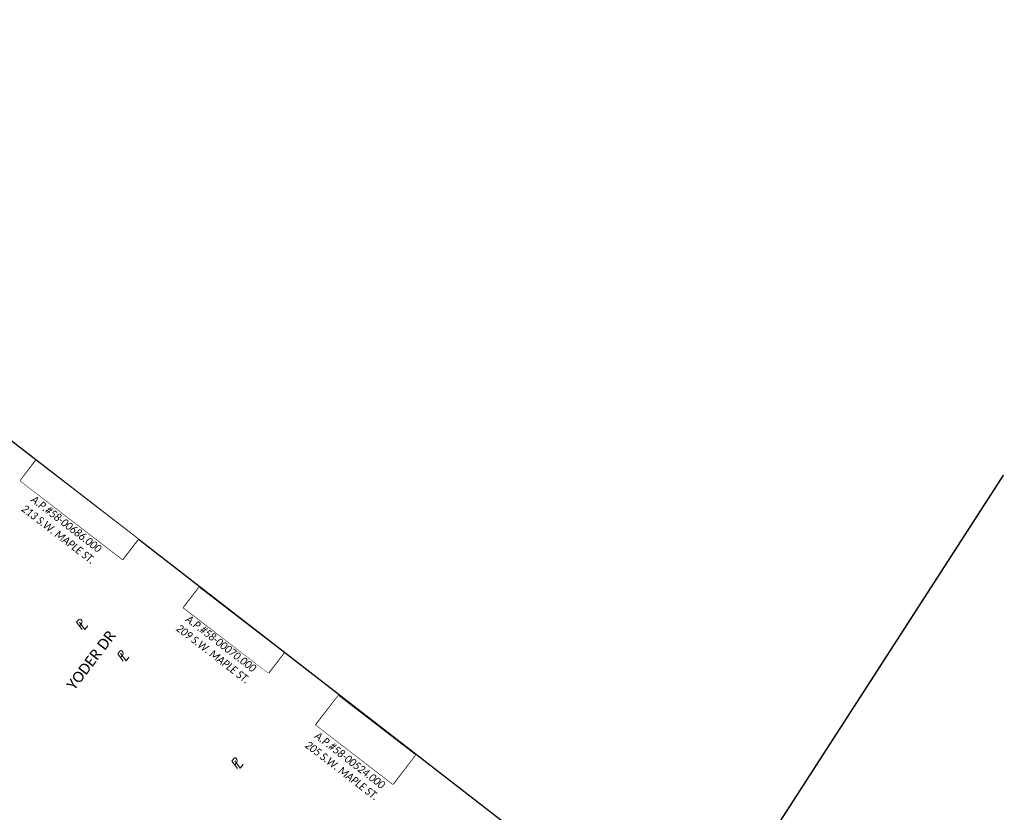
# Model space of a CAD drawing. Header units: feet. Extents: x 2204748 to 2209851, y 304262 to 307692.
# Tile 7 of 9: x 2206715 to 2207029, y 305838 to 306091. Entities that reach past the tile are written whole.
import ezdxf

# ---------------------------------------------------------------- set-up
doc = ezdxf.new("R2010")
doc.units = ezdxf.units.FT
doc.header["$MEASUREMENT"] = 0
doc.set_wipeout_variables(frame=1)
doc.linetypes.add('setbackex', pattern=[1.4, 1.3, -0.1])
for name, color, linetype in [('0_Text+_Line_Mask', 9, 'Continuous'), ('DV_X_Owner_Labels', 7, 'setbackex'), ('DV_X_Text', 7, 'Continuous'), ('RW_X_Text', 7, 'Continuous')]:
    doc.layers.add(name, color=color, linetype=linetype)
doc.layers.add('SH_VPort', color=5, linetype='Continuous', plot=False)
doc.styles.add('Simplex Normal (0.14)', font='calibri.ttf', dxfattribs={"height": 0.14})
doc.styles.add('Slanted Normal (0.125) Font 31', font='calibrii.ttf', dxfattribs={"width": 0.9, "height": 0.125})
doc.styles.add('Slanted-Sub Title', font='calibriz.ttf', dxfattribs={"height": 0.17})

# ---------------------------------------------------------------- blocks, each defined once
blk = doc.blocks.new('PL')
at = {"layer": 'DV_X_Text', "char_height": 0.14, "attachment_point": 1, "style": 'Simplex Normal (0.14)'}
for s, insert, width in [('{\\Fsimplex|c0;\\Q15;P}', (-0.028, 0.106), 0.15221), ('{\\Fsimplex|c0;\\Q15;L}', (0.002, 0.072), 0.05119)]:
    blk.add_mtext(s, dxfattribs=dict(at, insert=insert, width=width))

msp = doc.modelspace()

# ---------------------------------------------------------------- linework, layer by layer
at = {"layer": '0_Text+_Line_Mask'}
for points in [[(2206719.97, 305950.31), (2206752.52, 305925.27), (2206747.56, 305918.82), (2206715.01, 305943.86)], [(2206772, 305909.84), (2206799.01, 305889.06), (2206794.05, 305882.61), (2206767.04, 305903.39)], [(2206816.36, 305875.35), (2206840.88, 305856.48), (2206833.73, 305847.18), (2206809.21, 305866.04)]]:
    msp.add_lwpolyline(points, close=True, dxfattribs=at)
at = {"layer": 'SH_VPort', "elevation": -658.73}
msp.add_lwpolyline([(2206539.05, 306090.86), (2206927.67, 305789.63), (2206810.54, 305608.08), (2206407.18, 305920.73)], close=True, dxfattribs=at)
at = {"layer": 'SH_VPort', "color": 12, "const_width": 0.5}
msp.add_lwpolyline([(2206723.24, 305472.79), (2207028.37, 305945.71)], dxfattribs=at)

# ---------------------------------------------------------------- block references
at = {"layer": 'DV_X_Text', "xscale": 20.00000000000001, "yscale": 20.00000000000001, "zscale": 20.00000000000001, "rotation": 52.27134078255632}
for p in [(2206734.22, 305896.94), (2206747.31, 305886.9), (2206783.71, 305852.68)]:
    msp.add_blockref('PL', p, dxfattribs=at)

# ---------------------------------------------------------------- texts
at = {"layer": 'DV_X_Owner_Labels', "char_height": 2.5, "width": 97.223, "attachment_point": 2, "rotation": 322.431, "style": 'Slanted Normal (0.125) Font 31'}
for s, insert in [('PLAIN DUDE REAL ESTATE\\PO.R. 1640, PG. 453\\PA.P.#58-00686.000\\P213 S.W. MAPLE ST.', (2206735.51, 305937.72)), ('JAVAN LYNN TROYER\\PD.V. 746, PG. 210\\PA.P.#58-00070.000\\P209 S.W. MAPLE ST.', (2206784.81, 305899.59)), ('WILLIS R. TROYER\\PTRESHA A. TROYER\\PO.R. 1619, PG. 3603\\PA.P.#58-00524.000\\P205 S.W. MAPLE ST.', (2206828.43, 305865.7))]:
    msp.add_mtext(s, dxfattribs=dict(at, insert=insert))
at = {"layer": 'RW_X_Text', "style": 'Slanted-Sub Title'}
msp.add_text('YODER DR', height=3.4, rotation=52.7517, dxfattribs=at).set_placement((2206732.22, 305876.87))

# ---------------------------------------------------------------- next in the draw order: wipeouts: each hides what was drawn before it
for points in [[(2206719.97, 305950.31), (2206752.52, 305925.27), (2206747.56, 305918.82), (2206715.01, 305943.86)], [(2206772, 305909.84), (2206799.01, 305889.06), (2206794.05, 305882.61), (2206767.04, 305903.39)], [(2206816.36, 305875.35), (2206840.88, 305856.48), (2206833.73, 305847.18), (2206809.21, 305866.04)]]:
    msp.add_wipeout(points).dxf.layer = '0_Text+_Line_Mask'

doc.saveas('drawing.dxf')
